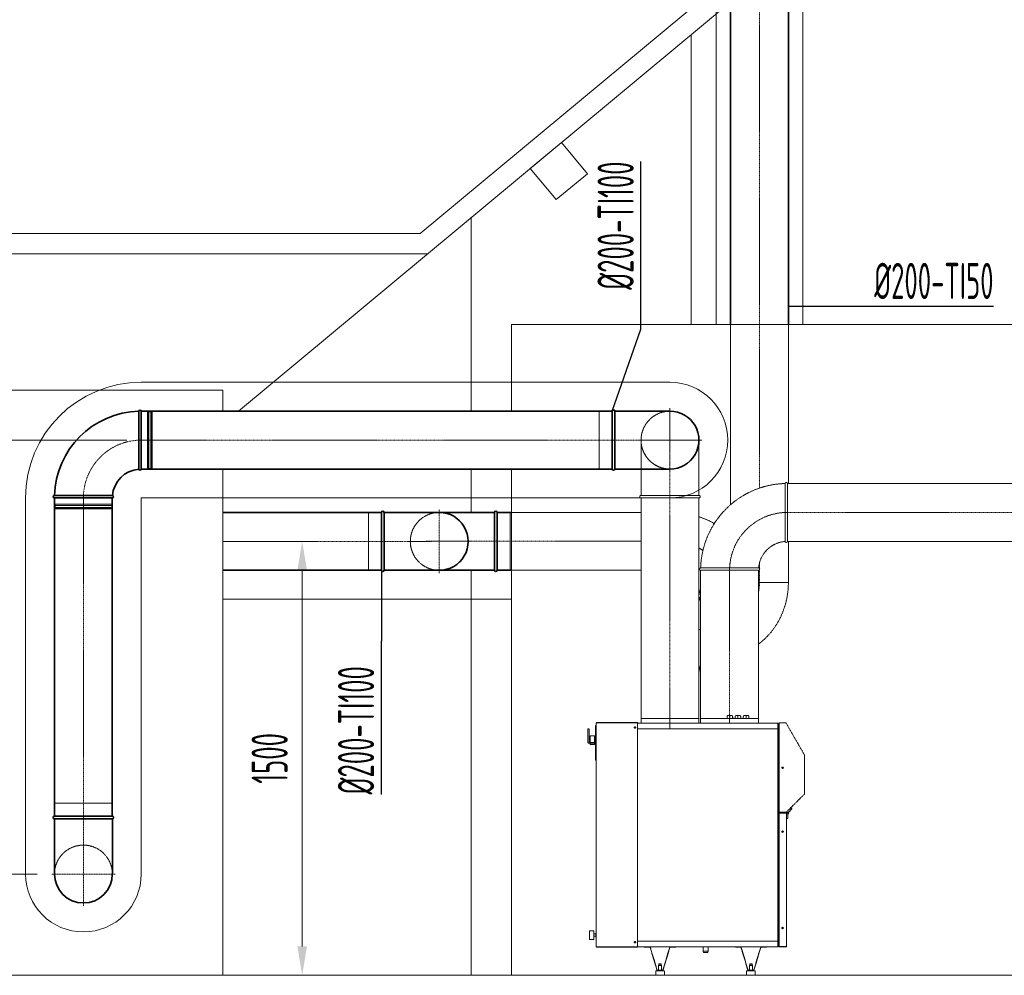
# Model space of a CAD drawing. Header units: millimetres. Extents: x 15940 to 92175, y -24684 to 227664.
# Tile 101 of 132: x 51512 to 54915, y 165606 to 168910. Entities that reach past the tile are written whole.
import ezdxf

# ---------------------------------------------------------------- set-up
doc = ezdxf.new("R2010")
doc.units = ezdxf.units.MM
doc.header["$LTSCALE"] = 0.05
for name, pattern in [('ACAD_ISO02W100', [15, 12, -3]), ('ACAD_ISO10W100', [18, 12, -3, 0, -3]), ('phl_thick', [0])]:
    doc.linetypes.add(name, pattern=pattern)
for name, color, linetype, lineweight in [('VZT_01 SUP (PŘÍVOD) - OBRYS', 5, 'Continuous', 35), ('VZT_02 SUP (PŘÍVOD) - OSA', 5, 'ACAD_ISO10W100', 5), ('VZT_04 SUP (PŘÍVOD) - SKRYTÉ', 5, 'ACAD_ISO02W100', 5), ('VZT_05 ETA (ODVOD) - OBRYS', 6, 'Continuous', 35), ('VZT_06 ETA (ODVOD) - OSA', 6, 'ACAD_ISO10W100', 5), ('VZT_08 ETA (ODVOD) - SKRYTÉ', 6, 'ACAD_ISO02W100', 5), ('VZT_09 ODA (SÁNÍ) - OBRYS', 3, 'Continuous', 35), ('VZT_10 ODA (SÁNÍ) - OSA', 3, 'ACAD_ISO10W100', 5), ('VZT_12 ODA (SÁNÍ) - SKRYTÉ', 3, 'ACAD_ISO02W100', 5), ('VZT_14 EHA (VÝFUK) - OSA', 14, 'ACAD_ISO10W100', 5), ('VZT_16 EHA (VÝFUK) - SKRYTÉ', 14, 'ACAD_ISO02W100', 5), ('VZT_21 ZAŘÍZENÍ - OBRYS', 1, 'Continuous', 30), ('VZT_50 POPIS - OBECNE', 7, 'Continuous', 13), ('VZT_60_KOTY - DIMENZE', 7, 'Continuous', 5), ('VZT_IZOLACE - TEPELNÁ', 6, 'IZOLACE TEPELNA', 5)]:
    doc.layers.add(name, color=color, linetype=linetype, lineweight=lineweight)
for name, color, linetype, lineweight, plot in [('VZT_03 SUP (PŘÍVOD) - NETISK', 8, 'ACAD_ISO02W100', 5, False), ('VZT_07 ETA (ODVOD) - NETISK', 8, 'ACAD_ISO02W100', 5, False), ('VZT_15 EHA (VÝFUK) - NETISK', 8, 'ACAD_ISO02W100', 5, False)]:
    doc.layers.add(name, color=color, linetype=linetype, lineweight=lineweight, plot=plot)
doc.styles.add('EVORA_125', font='isocp.shx', dxfattribs={"width": 0.6, "height": 125})
doc.styles.get("Standard").update_dxf_attribs({"font": 'arial.ttf'})
doc.linetypes.add('IZOLACE TEPELNA', pattern='A,12.7,-1.5,["T",Standard,S=2.54,R=0,X=0,Y=-1.27],-3', length=17.2)

msp = doc.modelspace()

# ---------------------------------------------------------------- linework, layer by layer
at = {"layer": 'VZT_01 SUP (PŘÍVOD) - OBRYS'}
for p, q in [((51924, 167456.4), (51924, 167556.5)), ((51932, 167356.5), (51932, 167556.5)), ((51732.1, 167264.5), (51632, 167264.5)), ((51632, 167256.5), (51832, 167256.5))]:
    msp.add_line(p, q, dxfattribs=at)
for points in [[(53559.7, 167556.5), (51932, 167556.5)], [(53559.6, 167556.6), (53559.7, 167356.6)], [(53568.6, 167556.6), (53568.7, 167356.6)], [(53568.6, 167556.6), (53759.6, 167556.6)], [(53559.7, 167356.5), (51932, 167356.5)], [(53568.7, 167356.6), (53759.7, 167356.5)], [(51632, 166156.4), (51632, 167256.5)], [(51832, 166156.4), (51832, 167256.5)], [(51632.1, 166147.4), (51632, 165956.4)], [(51832.1, 166156.5), (51632.1, 166156.4)], [(51832.1, 166147.5), (51632.1, 166147.4)], [(51832.1, 166147.5), (51832.2, 165956.5)]]:
    msp.add_lwpolyline(points, dxfattribs=at)
for centre, radius, start, end in [((51928, 167556.5), 4, 0, 180), ((53564.1, 167556.6), 4.5, 0.0232, 180.0232), ((51932, 167256.5), 300, 91.5281, 178.4719), ((53759.7, 167456.5), 100, 270.0232, 90.0232), ((51932, 167256.5), 100, 94.5812, 175.4188), ((51928, 167356.5), 4, 184.5812, 0), ((53564.2, 167356.6), 4.5, 180.0232, 0.0232), ((51632, 167260.5), 4, 90, 270), ((51832, 167260.5), 4, 270, 85.4188), ((51632.1, 166151.9), 4.5, 90.0232, 270.0232), ((51832.1, 166152), 4.5, 270.0232, 90.0232), ((51732, 165956.5), 100, 180.0232, 0.0232)]:
    msp.add_arc(centre, radius, start, end, dxfattribs=at)
for points, knots in [([(51924, 167356.2), (51924, 167356.2), (51924, 167358.4), (51924, 167367.3), (51924, 167374.3), (51924, 167392.1), (51924, 167402.8), (51924, 167426.5), (51924, 167439.3), (51924, 167453.7), (51924, 167455.1), (51924, 167456.4)], [315.294186, 315.294186, 315.294186, 315.294186, 351.735982, 351.735982, 390.710875, 390.710875, 429.832624, 429.832624, 468.991563, 468.991563, 473.053633, 473.053633, 473.053633, 473.053633]), ([(51732.1, 167264.5), (51744.7, 167264.5), (51757.2, 167264.5), (51781.1, 167264.5), (51792.2, 167264.5), (51811, 167264.5), (51818.6, 167264.5), (51829.1, 167264.5), (51832, 167264.5), (51832.3, 167264.5), (51832.3, 167264.5), (51832.3, 167264.5)], [157.533456, 157.533456, 157.533456, 157.533456, 195.393508, 195.393508, 234.551342, 234.551342, 273.721472, 273.721472, 312.806301, 312.806301, 315.294186, 315.294186, 315.294186, 315.294186])]:
    msp.add_open_spline(points, degree=3, knots=knots, dxfattribs=at)
at = {"layer": 'VZT_02 SUP (PŘÍVOD) - OSA', "ltscale": 0.3}
for q in [(53759.4, 167566.5), (53649.5, 167456.4), (53869.5, 167456.5)]:
    msp.add_line((53759.5, 167456.5), q, dxfattribs=at)
at = {"layer": 'VZT_02 SUP (PŘÍVOD) - OSA', "ltscale": 5}
msp.add_line((53759.6, 166458.6), (53759.5, 167456.5), dxfattribs=at)
at = {"layer": 'VZT_02 SUP (PŘÍVOD) - OSA', "ltscale": 0.3}
for points in [[(53759.7, 167456.6), (53759.6, 167566.6)], [(53559.7, 167456.6), (53759.7, 167456.6)], [(53759.7, 167456.6), (53869.7, 167456.7)], [(53759.7, 167456.6), (53759.7, 167346.6)], [(51732.1, 166156.5), (51732.2, 165956.5)], [(51732.2, 165956.5), (51622.2, 165956.4)], [(51732.2, 165956.5), (51732.2, 165846.5)], [(51732.2, 165956.5), (51842.2, 165956.5)]]:
    msp.add_lwpolyline(points, dxfattribs=at)
msp.add_lwpolyline([(51932, 167456.5), (51932, 167456.5, 0.414214), (51732, 167256.5), (51732, 167256.5)], format="xyb", dxfattribs=at)
at = {"layer": 'VZT_02 SUP (PŘÍVOD) - OSA', "ltscale": 5}
for points in [[(51932, 167456.5), (53559.7, 167456.5)], [(51732, 167256.5), (51732, 166156.4)]]:
    msp.add_lwpolyline(points, dxfattribs=at)
at = {"layer": 'VZT_03 SUP (PŘÍVOD) - NETISK', "ltscale": 0.4}
for p, q in [((51932, 167555.5), (51954, 167555.5)), ((51954, 167357.5), (51954, 167555.5)), ((51954, 167554.5), (51957.5, 167554.5)), ((51957.5, 167356.5), (51957.5, 167556.5)), ((51957.5, 167556.5), (51958, 167556.5)), ((51958, 167356.5), (51958, 167556.5)), ((51958, 167554.5), (51965, 167554.5)), ((51965, 167356.5), (51965, 167556.5)), ((51965, 167556.5), (51965.5, 167556.5)), ((51965.5, 167356.5), (51965.5, 167556.5)), ((51965.5, 167554.5), (51966, 167554.5)), ((51966, 167357.5), (51966, 167555.5)), ((51966, 167555.5), (51970, 167555.5)), ((51970, 167357.5), (51970, 167555.5)), ((51932, 167357.5), (51954, 167357.5)), ((51954, 167358.5), (51957.5, 167358.5)), ((51957.5, 167356.5), (51958, 167356.5)), ((51958, 167358.5), (51965, 167358.5)), ((51965, 167356.5), (51965.5, 167356.5)), ((51965.5, 167358.5), (51966, 167358.5)), ((51966, 167357.5), (51970, 167357.5)), ((51633, 167234.5), (51633, 167256.5)), ((51831, 167234.5), (51831, 167256.5)), ((51832, 167231), (51632, 167231)), ((51632, 167230.5), (51632, 167231)), ((51832, 167230.5), (51632, 167230.5)), ((51832, 167223.5), (51632, 167223.5)), ((51632, 167223), (51632, 167223.5)), ((51832, 167223), (51632, 167223)), ((51831, 167234.5), (51633, 167234.5)), ((51831, 167222.5), (51633, 167222.5)), ((51633, 167218.5), (51633, 167222.5)), ((51831, 167218.5), (51633, 167218.5)), ((51634, 167231), (51634, 167234.5)), ((51634, 167223.5), (51634, 167230.5)), ((51634, 167222.5), (51634, 167223)), ((51830, 167231), (51830, 167234.5)), ((51830, 167223.5), (51830, 167230.5)), ((51830, 167222.5), (51830, 167223)), ((51831, 167218.5), (51831, 167222.5)), ((51832, 167230.5), (51832, 167231)), ((51832, 167223), (51832, 167223.5))]:
    msp.add_line(p, q, dxfattribs=at)
for points in [[(53559.6, 167556.6), (53514.6, 167556.5), (53514.7, 167356.6), (53559.7, 167356.6)], [(51832.1, 166156.5), (51832.1, 166201.5), (51632.1, 166201.4), (51632.1, 166156.4)]]:
    msp.add_lwpolyline(points, dxfattribs=at)
at = {"layer": 'VZT_04 SUP (PŘÍVOD) - SKRYTÉ', "ltscale": 5}
for p, q in [((53659.6, 167265.4), (53659.5, 167456.4)), ((53859.6, 167265.5), (53859.7, 167456.5)), ((53659.6, 167265.4), (53859.6, 167265.5)), ((53659.6, 167256.4), (53859.6, 167256.5)), ((53659.6, 167256.4), (53659.7, 166478.6)), ((53859.6, 167256.5), (53859.7, 166478.6))]:
    msp.add_line(p, q, dxfattribs=at)
at = {"layer": 'VZT_04 SUP (PŘÍVOD) - SKRYTÉ', "ltscale": 2}
for centre, start, end in [((53759.7, 167456.5), 90.0232, 270.0232), ((53759.7, 167456.5), 180.0333, 0.0333), ((51732, 165956.5), 0.0232, 180.0232)]:
    msp.add_arc(centre, 100, start, end, dxfattribs=at)
at = {"layer": 'VZT_04 SUP (PŘÍVOD) - SKRYTÉ', "ltscale": 5}
for centre, start, end in [((53659.6, 167260.9), 90.0333, 270.0333), ((53859.6, 167261), 270.0333, 90.0333)]:
    msp.add_arc(centre, 4.5, start, end, dxfattribs=at)
at = {"layer": 'VZT_05 ETA (ODVOD) - OBRYS'}
for p, q in [((53153.1, 167206.6), (52962.1, 167206.6)), ((53153.2, 167006.6), (53153.1, 167206.6)), ((53162.1, 167206.6), (53212, 167206.6)), ((53162.2, 167006.7), (53162.1, 167206.6)), ((53153.2, 167006.6), (52962.2, 167006.6)), ((53162.2, 167006.7), (53212, 167006.7))]:
    msp.add_line(p, q, dxfattribs=at)
for points in [[(52762.1, 167206.5), (52214.5, 167206.5)], [(52762.1, 167206.5), (52762.2, 167006.5)], [(52771.1, 167206.5), (52962.1, 167206.6)], [(52771.1, 167206.5), (52771.2, 167006.5)], [(52762.1, 167006.5), (52214.5, 167006.5)], [(52771.2, 167006.5), (52962.2, 167006.6)]]:
    msp.add_lwpolyline(points, dxfattribs=at)
for centre, radius, start, end in [((52766.6, 167206.5), 4.5, 0.0232, 180.0232), ((52962.1, 167106.4), 100, 270.0232, 90.0232), ((53157.6, 167206.6), 4.5, 0.0232, 180.0232), ((52766.7, 167006.5), 4.5, 180.0232, 0.0232), ((53157.7, 167006.7), 4.5, 180.0232, 0.0232)]:
    msp.add_arc(centre, radius, start, end, dxfattribs=at)
at = {"layer": 'VZT_06 ETA (ODVOD) - OSA', "ltscale": 0.3}
for p, q in [((52962.1, 167106.6), (52962.1, 167216.6)), ((52962.1, 167106.6), (52852.1, 167106.5)), ((52962.1, 167106.6), (52962.2, 166996.6)), ((53162.1, 167106.6), (52962.1, 167106.6))]:
    msp.add_line(p, q, dxfattribs=at)
at = {"layer": 'VZT_06 ETA (ODVOD) - OSA', "ltscale": 5}
msp.add_line((53659.6, 167106.7), (53162.1, 167106.6), dxfattribs=at)
at = {"layer": 'VZT_06 ETA (ODVOD) - OSA', "ltscale": 0.3}
for points in [[(52962.1, 167106.6), (52962.1, 167216.6)], [(52762.1, 167106.5), (52962.1, 167106.6)], [(52962.1, 167106.6), (53072.1, 167106.6)], [(52962.1, 167106.6), (52962.2, 166996.6)]]:
    msp.add_lwpolyline(points, dxfattribs=at)
at = {"layer": 'VZT_06 ETA (ODVOD) - OSA', "ltscale": 5}
msp.add_lwpolyline([(52214.5, 167106.5), (52762.1, 167106.5)], dxfattribs=at)
msp.add_arc((53765.7, 166906.7), 200, 57.3376, 62.0016, dxfattribs=at)
at = {"layer": 'VZT_07 ETA (ODVOD) - NETISK', "ltscale": 0.4}
for p, q in [((53207.1, 167206.7), (53162.1, 167206.6)), ((53207.2, 167006.7), (53207.1, 167206.7)), ((53162.2, 167006.7), (53207.2, 167006.7))]:
    msp.add_line(p, q, dxfattribs=at)
msp.add_lwpolyline([(52762.1, 167206.5), (52717.1, 167206.5), (52717.2, 167006.5), (52762.2, 167006.5)], dxfattribs=at)
at = {"layer": 'VZT_08 ETA (ODVOD) - SKRYTÉ', "ltscale": 5}
for p, q in [((53659.6, 167206.7), (53212, 167206.6)), ((53659.7, 167006.7), (53212, 167006.7)), ((53865.7, 166906.7), (53865.7, 166478.6)), ((54065.7, 166906.7), (54065.7, 166478.6))]:
    msp.add_line(p, q, dxfattribs=at)
at = {"layer": 'VZT_08 ETA (ODVOD) - SKRYTÉ', "ltscale": 2}
for centre, start, end in [((52962.1, 167106.4), 90.0232, 270.0232), ((52962.1, 167106.7), 270.0232, 90.0232)]:
    msp.add_arc(centre, 100, start, end, dxfattribs=at)
at = {"layer": 'VZT_08 ETA (ODVOD) - SKRYTÉ', "ltscale": 5}
for centre, radius, start, end in [((53765.7, 166906.7), 300, 60.61, 71.766), ((53765.7, 166906.7), 100, 4.5822, 20.09), ((53865.7, 166910.7), 4, 94.5822, 270.001)]:
    msp.add_arc(centre, radius, start, end, dxfattribs=at)
at = {"layer": 'VZT_09 ODA (SÁNÍ) - OBRYS'}
for p, q in [((54168.9, 167856.5), (54168.9, 169228.7)), ((53968.9, 167856.5), (53968.9, 169062.4))]:
    msp.add_line(p, q, dxfattribs=at)
at = {"layer": 'VZT_10 ODA (SÁNÍ) - OSA', "ltscale": 5}
for p, q in [((54068.9, 169522.7), (54068.9, 167856.5)), ((54068.9, 167856.5), (54068.9, 167290.4)), ((54068.9, 167031.5), (54068.9, 166964.7))]:
    msp.add_line(p, q, dxfattribs=at)
for points, knots in [([(54068.9, 166964.7), (54068.9, 166959), (54068.7, 166953.4), (54067.6, 166942.1), (54066.8, 166936.4), (54065.7, 166930.9)], [1.5707963, 1.5707963, 1.5707963, 1.5707963, 1.6782182, 1.6782182, 1.7863952, 1.7863952, 1.7863952, 1.7863952]), ([(53859.7, 166800.8), (53860.2, 166801), (53860.7, 166801.1), (53862.7, 166801.7), (53864.2, 166802.2), (53865.7, 166802.6)], [6.0105485, 6.0105485, 6.0105485, 6.0105485, 6.02196886, 6.02196886, 6.05623521, 6.05623521, 6.05623521, 6.05623521])]:
    msp.add_open_spline(points, degree=3, knots=knots, dxfattribs=at)
at = {"layer": 'VZT_12 ODA (SÁNÍ) - SKRYTÉ', "ltscale": 5}
for p, q in [((53968.9, 167856.5), (53968.9, 167232.9)), ((54168.9, 167856.5), (54168.9, 167305.5)), ((54168.9, 167106.5), (54168.9, 166964.7))]:
    msp.add_line(p, q, dxfattribs=at)
at = {"layer": 'VZT_12 ODA (SÁNÍ) - SKRYTÉ', "ltscale": 5, "extrusion": (0, 1, -2.22045e-16)}
for p, q in [((54065.7, 166964.7), (54155.5, 166964.7)), ((54155.5, 166964.7), (54168.9, 166964.7)), ((53759.7, 166648.7), (53759.6, 166648.7)), ((53859.7, 166648.7), (53859.7, 166648.7))]:
    msp.add_line(p, q, dxfattribs=at)
at = {"layer": 'VZT_12 ODA (SÁNÍ) - SKRYTÉ', "ltscale": 5}
for points, knots in [([(54168.9, 166964.7), (54168.9, 166939), (54165.4, 166913.4), (54151.5, 166864.1), (54141.1, 166840.3), (54113.7, 166796.7), (54096.7, 166776.9), (54073.2, 166757.2), (54069.5, 166754.3), (54065.7, 166751.5)], [1.5707963, 1.5707963, 1.5707963, 1.5707963, 1.8849556, 1.8849556, 2.1991149, 2.1991149, 2.5132741, 2.5132741, 2.5699057, 2.5699057, 2.5699057, 2.5699057]), ([(53859.7, 166648.7), (53859.7, 166654.1), (53860.3, 166659.5), (53862.4, 166669.8), (53863.9, 166674.7), (53865.7, 166679.1)], [4.712389, 4.712389, 4.712389, 4.712389, 4.940131, 4.940131, 5.1675513, 5.1675513, 5.1675513, 5.1675513])]:
    msp.add_open_spline(points, degree=3, knots=knots, dxfattribs=at)
msp.add_open_spline([(53859.7, 166903.5), (53861.7, 166903.9), (53863.7, 166904.2), (53865.7, 166904.5)], degree=3, dxfattribs=at)
at = {"layer": 'VZT_14 EHA (VÝFUK) - OSA', "ltscale": 5}
for p, q in [((54165.7, 167206.5), (54165.7, 167206.5)), ((54165.7, 167206.5), (55108, 167206.5)), ((53965.7, 167006.5), (53965.7, 166478.6)), ((53965.7, 167006.5), (53965.7, 167006.5))]:
    msp.add_line(p, q, dxfattribs=at)
msp.add_arc((54165.7, 167006.5), 200, 90, 180, dxfattribs=at)
at = {"layer": 'VZT_15 EHA (VÝFUK) - NETISK', "ltscale": 0.4}
for p, q in [((54191.7, 167106.5), (54191.2, 167106.5)), ((54199.2, 167106.5), (54198.7, 167106.5)), ((54065.7, 166981), (54065.7, 166980.5)), ((54065.7, 166973.5), (54065.7, 166973))]:
    msp.add_line(p, q, dxfattribs=at)
at = {"layer": 'VZT_16 EHA (VÝFUK) - SKRYTÉ', "ltscale": 5}
for p, q in [((54157.7, 167206.4), (54157.7, 167306.5)), ((55116.8, 167306.7), (54165.7, 167306.5)), ((54165.7, 167306.5), (54165.7, 167106.5)), ((55116.8, 167106.5), (54165.7, 167106.5)), ((53965.8, 167014.5), (53865.7, 167014.5)), ((54065.7, 167006.5), (53865.7, 167006.5))]:
    msp.add_line(p, q, dxfattribs=at)
for centre, radius, start, end in [((54165.7, 167006.5), 300, 91.5281, 178.4719), ((54161.7, 167306.5), 4, 0, 180), ((54165.7, 167006.5), 100, 94.5812, 175.4188), ((54161.7, 167106.5), 4, 184.5812, 0), ((53865.7, 167010.5), 4, 90, 270), ((54065.7, 167010.5), 4, 270, 85.4188)]:
    msp.add_arc(centre, radius, start, end, dxfattribs=at)
for points, knots in [([(54157.7, 167206.4), (54157.7, 167193.8), (54157.7, 167181.3), (54157.8, 167157.4), (54157.8, 167146.3), (54157.8, 167127.5), (54157.8, 167119.9), (54157.8, 167109.4), (54157.8, 167106.5), (54157.8, 167106.2), (54157.8, 167106.2), (54157.8, 167106.2)], [157.533456, 157.533456, 157.533456, 157.533456, 195.393508, 195.393508, 234.551342, 234.551342, 273.721472, 273.721472, 312.806301, 312.806301, 315.294186, 315.294186, 315.294186, 315.294186]), ([(54066.1, 167014.5), (54066.1, 167014.5), (54063.9, 167014.5), (54054.9, 167014.5), (54048, 167014.5), (54030.2, 167014.5), (54019.5, 167014.5), (53995.7, 167014.5), (53982.9, 167014.5), (53968.5, 167014.5), (53967.2, 167014.5), (53965.8, 167014.5)], [315.294186, 315.294186, 315.294186, 315.294186, 351.735982, 351.735982, 390.710875, 390.710875, 429.832624, 429.832624, 468.991563, 468.991563, 473.053633, 473.053633, 473.053633, 473.053633])]:
    msp.add_open_spline(points, degree=3, knots=knots, dxfattribs=at)
at = {"layer": 'VZT_21 ZAŘÍZENÍ - OBRYS', "linetype": 'ACAD_ISO02W100', "lineweight": 5, "ltscale": 5}
for p, q in [((53966.6, 166504.6), (53961.2, 166504.6)), ((53972.2, 166504.6), (53966.6, 166504.6)), ((53972.3, 166504.6), (53972.2, 166504.6)), ((53994.6, 166504.6), (53989.2, 166504.6)), ((54000.2, 166504.6), (53994.6, 166504.6)), ((54000.3, 166504.6), (54000.2, 166504.6)), ((54022.6, 166504.6), (54017.2, 166504.6)), ((54028.2, 166504.6), (54022.6, 166504.6)), ((54028.3, 166504.6), (54028.2, 166504.6)), ((53502.7, 166469.8), (53504.7, 166469.8)), ((53502.7, 166349.8), (53502.7, 166469.8)), ((53504.7, 165705.5), (53504.7, 166478.1)), ((53647.7, 166479.8), (53506.4, 166479.8)), ((53506.4, 166478.9), (53506.4, 166479.8)), ((53506.4, 166478.9), (53647.7, 166478.9)), ((53647.7, 166478.8), (53506.4, 166478.8)), ((53530.6, 166478.8), (53530.6, 166478.9)), ((53647.7, 166478.9), (53647.7, 166479.8)), ((53647.7, 166478.8), (53647.7, 165704.8)), ((53647.7, 166478.6), (53647.9, 166478.6)), ((53647.9, 166477.7), (53647.7, 166477.7)), ((53647.7, 166475.7), (53647.9, 166475.7)), ((53647.9, 166478.6), (54131.9, 166478.6)), ((53647.9, 166478.6), (53647.9, 166476.9)), ((53647.9, 166458.6), (53647.9, 166476.9)), ((53859.7, 166493.7), (53659.7, 166493.7)), ((53659.7, 166493.7), (53659.7, 166478.6)), ((53859.7, 166493.7), (53859.7, 166478.6)), ((54065.7, 166493.7), (53865.7, 166493.7)), ((53865.7, 166493.7), (53865.7, 166478.6)), ((53957.1, 166493.7), (53957.1, 166500.6)), ((53966.5, 166493.7), (53966.5, 166500.6)), ((53976.1, 166493.7), (53976.1, 166500.6)), ((53976.4, 166493.7), (53976.4, 166500.6)), ((53985.1, 166493.7), (53985.1, 166500.6)), ((53994.5, 166493.7), (53994.5, 166500.6)), ((54004.1, 166493.7), (54004.1, 166500.6)), ((54004.4, 166493.7), (54004.4, 166500.6)), ((54013.1, 166493.7), (54013.1, 166500.6)), ((54022.5, 166493.7), (54022.5, 166500.6)), ((54032.1, 166493.7), (54032.1, 166500.6)), ((54032.4, 166493.7), (54032.4, 166500.6)), ((54065.7, 166493.7), (54065.7, 166478.6)), ((54132.6, 166476.9), (54132.6, 166458.6)), ((54132.6, 166475.7), (54132.7, 166475.7)), ((54132.7, 166476.9), (54132.7, 166458.6)), ((54132.7, 166476.9), (54133.6, 166476.9)), ((54133.6, 166458.6), (54133.6, 166476.9)), ((54135.7, 166475), (54133.6, 166475)), ((54135.7, 166172), (54135.7, 166476.6)), ((54136.4, 166477.4), (54137.2, 166477.4)), ((54136.4, 166170.4), (54136.4, 166477.4)), ((54137.3, 166478.1), (54137.2, 166478.1)), ((54137.2, 166477.4), (54137.2, 166478.1)), ((54137.2, 166477.4), (54137.3, 166477.4)), ((54137.3, 166477.3), (54137.2, 166477.3)), ((54160.6, 166479), (54137.3, 166479)), ((54137.3, 166478.1), (54137.3, 166479)), ((54137.3, 166170), (54137.3, 166478)), ((54224.7, 166368), (54160.6, 166479)), ((53476.2, 166411.6), (53476.2, 166458.8)), ((53476.2, 166458.8), (53480.7, 166458.8)), ((53480.7, 166411.6), (53480.7, 166458.8)), ((53483.7, 166410.8), (53483.7, 166434.3)), ((53484.2, 166434.8), (53498.2, 166434.8)), ((53498.7, 166434.3), (53498.7, 166410.8)), ((54132.6, 166458.6), (53647.9, 166458.6)), ((54132.7, 166458.6), (54132.7, 165725)), ((54132.7, 166458.6), (54133.6, 166458.6)), ((53479, 166408.8), (53498.4, 166408.8)), ((53498.4, 166410.8), (53481.5, 166410.8)), ((53483.7, 166405.3), (53483.7, 166408.8)), ((53484.2, 166404.8), (53498.2, 166404.8)), ((53498.7, 166423.8), (53501.2, 166423.8)), ((53498.7, 166415.8), (53499.2, 166415.8)), ((53498.7, 166408.8), (53498.7, 166405.3)), ((53499.2, 166419.8), (53499.2, 166411.6)), ((53499.2, 166419.8), (53501.2, 166419.8)), ((53501.2, 166419.8), (53501.2, 166427.3)), ((53502.7, 166427.3), (53501.2, 166427.3)), ((53501.2, 166411.6), (53501.2, 166419.8)), ((53502.7, 166412.3), (53501.2, 166412.3)), ((54224.7, 166233.1), (54224.7, 166368)), ((53502.7, 166349.8), (53504.7, 166349.8)), ((54162.3, 166170.7), (54224.7, 166233.1)), ((54136.1, 166171), (54132.7, 166171)), ((54135.7, 166169), (54132.7, 166169)), ((54132.7, 166168), (54135.7, 166168)), ((54137.3, 166168), (54132.7, 166168)), ((54135.7, 166172), (54135.7, 166169)), ((54135.7, 166165.3), (54135.7, 166168)), ((54135.7, 165707.7), (54135.7, 166165.3)), ((54136.4, 166170.4), (54137.3, 166170.4)), ((54137.2, 166166.1), (54136.4, 166166.1)), ((54136.4, 166166.1), (54136.4, 165706.1)), ((54137.3, 166171.3), (54137.2, 166171.3)), ((54137.2, 166171.2), (54137.3, 166171.2)), ((54137.2, 166171.2), (54137.2, 166170.5)), ((54137.3, 166170.5), (54137.2, 166170.5)), ((54137.3, 166166.8), (54137.2, 166166.8)), ((54137.2, 166166.1), (54137.2, 166166.8)), ((54137.2, 166166.1), (54137.3, 166166.1)), ((54137.3, 166166), (54137.2, 166166)), ((54137.3, 166170), (54160.6, 166170)), ((54137.3, 166169.9), (54137.3, 166169)), ((54137.3, 166169.9), (54160.6, 166169.9)), ((54137.3, 166169), (54160.6, 166169)), ((54160.6, 166168), (54137.3, 166168)), ((54137.3, 166167.1), (54137.3, 166168)), ((54137.3, 166167.1), (54160.6, 166167.1)), ((54137.3, 166167), (54160.6, 166167)), ((54137.3, 165706), (54137.3, 166167)), ((54141.7, 166169.9), (54141.7, 166170)), ((54141.7, 166168), (54141.7, 166169)), ((54160.6, 166169), (54160.6, 166169.9)), ((54160.6, 166167.1), (54160.6, 166168)), ((54162.3, 166168.5), (54162.3, 166170.7)), ((54162.3, 166166.3), (54162.3, 166168.5)), ((54162.3, 166166.3), (54162.3, 165706.7)), ((54162.3, 166164.5), (54167.3, 166164.5)), ((54167.3, 166150.7), (54167.3, 166164.5)), ((54169.2, 166171.3), (54169.9, 166170.6)), ((54169.9, 166170.6), (54179.6, 166180.4)), ((54180.8, 166181.6), (54177, 166185.4)), ((54180.3, 166181.1), (54179.6, 166180.4)), ((54180.3, 166181.1), (54180.8, 166181.6)), ((54167.3, 166149), (54162.3, 166149)), ((54167.3, 166150.7), (54167.3, 166149.7)), ((54167.3, 166149), (54167.3, 166149.7)), ((53481.2, 165731), (53481.2, 165760)), ((53481.7, 165760.5), (53495.7, 165760.5)), ((53496.2, 165760), (53496.2, 165731)), ((53503.2, 165738), (53503.2, 165753)), ((53504.7, 165753), (53503.2, 165753)), ((53481.7, 165730.5), (53495.7, 165730.5)), ((53496.2, 165749.5), (53503.2, 165749.5)), ((53496.2, 165741.5), (53503.2, 165741.5)), ((53504.7, 165738), (53503.2, 165738)), ((53647.9, 165706.7), (53647.9, 165725)), ((53647.9, 165725), (54132.6, 165725)), ((54132.6, 165725), (54132.6, 165706.7)), ((54133.6, 165725), (54132.7, 165725)), ((54132.7, 165725), (54132.7, 165706.7)), ((54133.6, 165706.7), (54133.6, 165725)), ((53505.9, 165704.9), (53506.1, 165704.9)), ((53647.7, 165704.8), (53506.4, 165704.8)), ((53506.4, 165704.7), (53647.7, 165704.7)), ((53506.4, 165704.7), (53506.4, 165703.8)), ((53647.7, 165703.8), (53506.4, 165703.8)), ((53647.9, 165707.9), (53647.7, 165707.9)), ((53647.7, 165705.9), (53647.9, 165705.9)), ((53647.9, 165705), (53647.7, 165705)), ((53647.7, 165704.7), (53647.7, 165703.8)), ((53647.9, 165706.7), (53647.9, 165705)), ((54131.9, 165705), (53647.9, 165705)), ((53670.9, 165704.1), (53670.9, 165705)), ((53690, 165704.1), (53670.9, 165704.1)), ((53714.7, 165623.8), (53690.7, 165703.7)), ((53715.5, 165624.3), (53691.4, 165704.1)), ((53758.9, 165704.1), (53734.9, 165624.3)), ((53735.7, 165623.8), (53759.7, 165703.7)), ((53779.4, 165704.1), (53760.4, 165704.1)), ((53779.4, 165704.1), (53779.4, 165705)), ((53874.1, 165689.8), (53874.1, 165705)), ((53891.3, 165689.8), (53874.1, 165689.8)), ((53875, 165685.4), (53874.1, 165689.8)), ((53890.5, 165685.4), (53891.3, 165689.8)), ((53891.3, 165689.8), (53891.3, 165705)), ((53985.2, 165704.1), (53985.2, 165705)), ((54004.2, 165704.1), (53985.2, 165704.1)), ((54028.9, 165623.8), (54004.9, 165703.7)), ((54029.7, 165624.3), (54005.7, 165704.1)), ((54073.2, 165704.1), (54049.1, 165624.3)), ((54049.9, 165623.8), (54073.9, 165703.7)), ((54093.6, 165704.1), (54074.6, 165704.1)), ((54093.6, 165704.1), (54093.6, 165705)), ((54132.6, 165707.9), (54132.7, 165707.9)), ((54132.7, 165706.7), (54133.6, 165706.7)), ((54133.6, 165709), (54135.7, 165709)), ((54137.3, 165706.1), (54136.4, 165706.1)), ((54137.3, 165707), (54137.2, 165707)), ((54137.2, 165706.9), (54137.3, 165706.9)), ((54137.2, 165706.9), (54137.2, 165706.2)), ((54137.3, 165706.2), (54137.2, 165706.2)), ((54137.3, 165706), (54160.6, 165706)), ((54137.3, 165705.9), (54137.3, 165705)), ((54137.3, 165705.9), (54160.6, 165705.9)), ((54137.3, 165705), (54160.6, 165705)), ((54160.6, 165705), (54160.6, 165705.9)), ((54161.2, 165706.1), (54161, 165706.1)), ((53889.7, 165684.8), (53875.8, 165684.8)), ((53710.2, 165607), (53710.2, 165621)), ((53710.7, 165621.5), (53739.7, 165621.5)), ((53734.2, 165623.9), (53716.2, 165623.9)), ((53716.2, 165623), (53734.2, 165623)), ((53717.7, 165623), (53717.7, 165621.5)), ((53720.5, 165641), (53719.7, 165640.2)), ((53730.6, 165640.2), (53719.7, 165640.2)), ((53719.7, 165623.9), (53719.7, 165640.2)), ((53720.5, 165641), (53729.8, 165641)), ((53721.7, 165646.5), (53721.2, 165646)), ((53729.2, 165646), (53721.2, 165646)), ((53721.2, 165641), (53721.2, 165646)), ((53721.7, 165646.5), (53728.7, 165646.5)), ((53728.7, 165646.5), (53729.2, 165646)), ((53729.2, 165641), (53729.2, 165646)), ((53729.8, 165641), (53730.6, 165640.2)), ((53730.6, 165623.9), (53730.6, 165640.2)), ((53732.7, 165623), (53732.7, 165621.5)), ((53740.2, 165607), (53740.2, 165621)), ((54024.4, 165607), (54024.4, 165621)), ((54024.9, 165621.5), (54053.9, 165621.5)), ((54048.4, 165623.9), (54030.4, 165623.9)), ((54030.4, 165623), (54048.4, 165623)), ((54031.9, 165623), (54031.9, 165621.5)), ((54034.8, 165641), (54034, 165640.2)), ((54044.9, 165640.2), (54034, 165640.2)), ((54034, 165623.9), (54034, 165640.2)), ((54034.8, 165641), (54044.1, 165641)), ((54035.9, 165646.5), (54035.4, 165646)), ((54043.4, 165646), (54035.4, 165646)), ((54035.4, 165641), (54035.4, 165646)), ((54035.9, 165646.5), (54042.9, 165646.5)), ((54042.9, 165646.5), (54043.4, 165646)), ((54043.4, 165641), (54043.4, 165646)), ((54044.1, 165641), (54044.9, 165640.2)), ((54044.9, 165623.9), (54044.9, 165640.2)), ((54046.9, 165623), (54046.9, 165621.5)), ((54054.4, 165607), (54054.4, 165621)), ((53739.7, 165606.5), (53710.7, 165606.5)), ((54053.9, 165606.5), (54024.9, 165606.5))]:
    msp.add_line(p, q, dxfattribs=at)
for centre, radius in [((53638.7, 166462.8), 2.5), ((53638.7, 166462.8), 2.15), ((54149, 166324), 2.5), ((54149, 166324), 2.15), ((54166.3, 166168.5), 1.5), ((54149, 166103), 2.5), ((54149, 166103), 2.15), ((54149, 165770), 2.5), ((54149, 165770), 2.15), ((53638.7, 165720.8), 2.5), ((53638.7, 165720.8), 2.15)]:
    msp.add_circle(centre, radius, dxfattribs=at)
for centre, radius, start, end in [((53484.2, 166434.3), 0.5, 90, 180), ((53498.2, 166434.3), 0.5, 0, 90), ((53479, 166411.6), 2.8, 180, 270), ((53481.5, 166411.6), 0.8, 180, 270), ((53484.2, 166405.3), 0.5, 180, 270), ((53498.2, 166405.3), 0.5, 270, 0), ((53498.4, 166411.6), 2.8, 270, 0), ((53498.4, 166411.6), 0.8, 270, 0), ((54166.3, 166168.5), 4, 135, 45), ((53481.7, 165760), 0.5, 90, 180), ((53495.7, 165760), 0.5, 0, 90), ((53481.7, 165731), 0.5, 180, 270), ((53495.7, 165731), 0.5, 270, 0), ((53690, 165703.3), 1.7, 30, 90), ((53690, 165703.3), 0.8, 30, 90), ((53760.4, 165703.3), 1.7, 90, 150), ((53760.4, 165703.3), 0.8, 90, 150), ((53875.8, 165685.6), 0.8, 191.3099, 270), ((53889.7, 165685.6), 0.8, 270, 348.6901), ((54004.2, 165703.3), 1.7, 30, 90), ((54004.2, 165703.3), 0.8, 30, 90), ((54074.6, 165703.3), 1.7, 90, 150), ((54074.6, 165703.3), 0.8, 90, 150), ((53710.7, 165621), 0.5, 90, 180), ((53716.2, 165624.7), 1.7, 210, 270), ((53716.2, 165624.7), 0.8, 210, 270), ((53734.2, 165624.7), 0.8, 270, 330), ((53734.2, 165624.7), 1.7, 270, 330), ((53739.7, 165621), 0.5, 0, 90), ((54024.9, 165621), 0.5, 90, 180), ((54030.4, 165624.7), 1.7, 210, 270), ((54030.4, 165624.7), 0.8, 210, 270), ((54048.4, 165624.7), 0.8, 270, 330), ((54048.4, 165624.7), 1.7, 270, 330), ((54053.9, 165621), 0.5, 0, 90), ((53710.7, 165607), 0.5, 180, 270), ((53739.7, 165607), 0.5, 270, 0), ((54024.9, 165607), 0.5, 180, 270), ((54053.9, 165607), 0.5, 270, 0)]:
    msp.add_arc(centre, radius, start, end, dxfattribs=at)
for centre, major_axis, ratio, start_param, end_param in [((53961.2, 166500.6), (4.04, 0), 0.989506, 1.570796, 3.141593), ((53966.6, 166500.6), (0, 4), 0.021558, 0, 1.570796), ((53972.2, 166500.6), (0, 4), 0.989046, 4.712389, 6.283185), ((53972.3, 166500.6), (-4.04, 0), 0.989506, 3.141593, 4.712389), ((53989.2, 166500.6), (4.04, 0), 0.989506, 1.570796, 3.141593), ((53994.6, 166500.6), (0, 4), 0.021558, 0, 1.570796), ((54000.2, 166500.6), (0, 4), 0.989046, 4.712389, 6.283185), ((54000.3, 166500.6), (-4.04, 0), 0.989506, 3.141593, 4.712389), ((54017.2, 166500.6), (4.04, 0), 0.989506, 1.570796, 3.141593), ((54022.6, 166500.6), (0, 4), 0.021558, 0, 1.570796), ((54028.2, 166500.6), (0, 4), 0.989046, 4.712389, 6.283185), ((54028.3, 166500.6), (-4.04, 0), 0.989506, 3.141593, 4.712389)]:
    msp.add_ellipse(centre, major_axis=major_axis, ratio=ratio, start_param=start_param, end_param=end_param, dxfattribs=at)
for points, knots in [([(53506.4, 166479.8), (53505.8, 166479.8), (53505.1, 166479.3), (53504.9, 166478.7), (53504.8, 166478.5), (53504.7, 166478.3), (53504.7, 166478.1)], [-1, -1, -1, -1, -0.246936, -0.246936, -0.246936, 0, 0, 0, 0]), ([(53505.9, 166478.6), (53505.4, 166478.5), (53505.1, 166478.4), (53504.9, 166478.3), (53504.8, 166478.2), (53504.7, 166478.1), (53504.7, 166478.1)], [-0.7752376, -0.7752376, -0.7752376, -0.7752376, -0.2469362, -0.2469362, -0.2469362, 0, 0, 0, 0]), ([(53505.9, 166478.6), (53506, 166478.8), (53506.2, 166478.8), (53506.3, 166478.9), (53506.4, 166478.9), (53506.4, 166478.9), (53506.4, 166478.9)], [0.4745945, 0.4745945, 0.4745945, 0.4745945, 0.9092253, 0.9092253, 0.9092253, 1, 1, 1, 1]), ([(54133.6, 166476.9), (54133.6, 166477.6), (54133.2, 166478.2), (54132.6, 166478.5), (54132.4, 166478.5), (54132.2, 166478.6), (54131.9, 166478.6)], [-1, -1, -1, -1, -0.246936, -0.246936, -0.246936, 0, 0, 0, 0]), ([(54132.5, 166477.5), (54132.4, 166477.9), (54132.2, 166478.3), (54132.1, 166478.5), (54132.1, 166478.5), (54132, 166478.6), (54131.9, 166478.6)], [-0.7752376, -0.7752376, -0.7752376, -0.7752376, -0.2469362, -0.2469362, -0.2469362, 0, 0, 0, 0]), ([(54132.5, 166477.5), (54132.6, 166477.3), (54132.7, 166477.2), (54132.7, 166477), (54132.7, 166477), (54132.7, 166476.9), (54132.7, 166476.9)], [0.4745945, 0.4745945, 0.4745945, 0.4745945, 0.9092253, 0.9092253, 0.9092253, 1, 1, 1, 1]), ([(54137.2, 166478.1), (54136.6, 166478.1), (54136.1, 166477.7), (54135.8, 166477.1), (54135.8, 166476.9), (54135.7, 166476.8), (54135.7, 166476.6)], [-1, -1, -1, -1, -0.223, -0.223, -0.223, 0, 0, 0, 0]), ([(54136.4, 166477), (54136.2, 166476.9), (54136, 166476.8), (54135.8, 166476.7), (54135.8, 166476.7), (54135.7, 166476.6), (54135.7, 166476.6)], [-0.6418783, -0.6418783, -0.6418783, -0.6418783, -0.2229997, -0.2229997, -0.2229997, 0, 0, 0, 0]), ([(54136.5, 166170.7), (54136.2, 166170.9), (54136, 166171.2), (54135.8, 166171.5), (54135.8, 166171.6), (54135.7, 166171.8), (54135.7, 166172)], [-0.6418783, -0.6418783, -0.6418783, -0.6418783, -0.2229997, -0.2229997, -0.2229997, 0, 0, 0, 0]), ([(54136.4, 166171.5), (54136.2, 166171.6), (54136, 166171.7), (54135.8, 166171.8), (54135.8, 166171.9), (54135.7, 166171.9), (54135.7, 166172)], [-0.6418783, -0.6418783, -0.6418783, -0.6418783, -0.2229997, -0.2229997, -0.2229997, 0, 0, 0, 0]), ([(54137.2, 166166.8), (54136.6, 166166.8), (54136.1, 166166.4), (54135.8, 166165.8), (54135.8, 166165.6), (54135.7, 166165.5), (54135.7, 166165.3)], [-1, -1, -1, -1, -0.223, -0.223, -0.223, 0, 0, 0, 0]), ([(54136.4, 166165.7), (54136.2, 166165.6), (54136, 166165.5), (54135.8, 166165.4), (54135.8, 166165.4), (54135.7, 166165.3), (54135.7, 166165.3)], [-0.6418783, -0.6418783, -0.6418783, -0.6418783, -0.2229997, -0.2229997, -0.2229997, 0, 0, 0, 0]), ([(54160.6, 166169), (54161.3, 166169), (54162, 166169.4), (54162.2, 166170), (54162.3, 166170.2), (54162.3, 166170.5), (54162.3, 166170.7)], [-1, -1, -1, -1, -0.246936, -0.246936, -0.246936, 0, 0, 0, 0]), ([(54161.2, 166170.1), (54161.1, 166170), (54160.9, 166169.9), (54160.8, 166169.9), (54160.7, 166169.9), (54160.7, 166169.9), (54160.6, 166169.9)], [0.4745945, 0.4745945, 0.4745945, 0.4745945, 0.9092253, 0.9092253, 0.9092253, 1, 1, 1, 1]), ([(54160.6, 166168), (54161.3, 166168), (54162, 166167.5), (54162.2, 166166.9), (54162.3, 166166.7), (54162.3, 166166.5), (54162.3, 166166.3)], [-1, -1, -1, -1, -0.246936, -0.246936, -0.246936, 0, 0, 0, 0]), ([(54161.2, 166166.8), (54161.1, 166167), (54160.9, 166167), (54160.8, 166167.1), (54160.7, 166167.1), (54160.7, 166167.1), (54160.6, 166167.1)], [0.4745945, 0.4745945, 0.4745945, 0.4745945, 0.9092253, 0.9092253, 0.9092253, 1, 1, 1, 1]), ([(54161.2, 166170.1), (54161.7, 166170.3), (54162, 166170.4), (54162.2, 166170.5), (54162.3, 166170.6), (54162.3, 166170.6), (54162.3, 166170.7)], [-0.7752376, -0.7752376, -0.7752376, -0.7752376, -0.2469362, -0.2469362, -0.2469362, 0, 0, 0, 0]), ([(54161.2, 166166.8), (54161.7, 166166.7), (54162, 166166.6), (54162.2, 166166.5), (54162.3, 166166.4), (54162.3, 166166.3), (54162.3, 166166.3)], [-0.7752376, -0.7752376, -0.7752376, -0.7752376, -0.2469362, -0.2469362, -0.2469362, 0, 0, 0, 0]), ([(53506.4, 165703.8), (53505.8, 165703.8), (53505.1, 165704.2), (53504.9, 165704.8), (53504.8, 165705), (53504.7, 165705.3), (53504.7, 165705.5)], [-1, -1, -1, -1, -0.2469362, -0.2469362, -0.2469362, 0, 0, 0, 0]), ([(53505.9, 165704.9), (53505.4, 165705.1), (53505.1, 165705.2), (53504.9, 165705.3), (53504.8, 165705.4), (53504.7, 165705.4), (53504.7, 165705.5)], [-0.7752376, -0.7752376, -0.7752376, -0.7752376, -0.2469362, -0.2469362, -0.2469362, 0, 0, 0, 0]), ([(53505.9, 165704.9), (53506, 165704.8), (53506.2, 165704.7), (53506.3, 165704.7), (53506.4, 165704.7), (53506.4, 165704.7), (53506.4, 165704.7)], [0.4745945, 0.4745945, 0.4745945, 0.4745945, 0.9092253, 0.9092253, 0.9092253, 1, 1, 1, 1]), ([(54133.6, 165706.7), (54133.6, 165706), (54133.2, 165705.4), (54132.6, 165705.1), (54132.4, 165705), (54132.2, 165705), (54131.9, 165705)], [-1, -1, -1, -1, -0.246936, -0.246936, -0.246936, 0, 0, 0, 0]), ([(54132.5, 165706.1), (54132.4, 165705.7), (54132.2, 165705.3), (54132.1, 165705.1), (54132.1, 165705), (54132, 165705), (54131.9, 165705)], [-0.7752376, -0.7752376, -0.7752376, -0.7752376, -0.2469362, -0.2469362, -0.2469362, 0, 0, 0, 0]), ([(54132.5, 165706.1), (54132.6, 165706.2), (54132.7, 165706.4), (54132.7, 165706.6), (54132.7, 165706.6), (54132.7, 165706.6), (54132.7, 165706.7)], [0.4745945, 0.4745945, 0.4745945, 0.4745945, 0.9092253, 0.9092253, 0.9092253, 1, 1, 1, 1]), ([(54136.5, 165706.4), (54136.2, 165706.6), (54136, 165706.9), (54135.8, 165707.2), (54135.8, 165707.3), (54135.7, 165707.5), (54135.7, 165707.7)], [-0.6418783, -0.6418783, -0.6418783, -0.6418783, -0.2229997, -0.2229997, -0.2229997, 0, 0, 0, 0]), ([(54136.4, 165707.2), (54136.2, 165707.3), (54136, 165707.4), (54135.8, 165707.5), (54135.8, 165707.6), (54135.7, 165707.6), (54135.7, 165707.7)], [-0.6418783, -0.6418783, -0.6418783, -0.6418783, -0.2229997, -0.2229997, -0.2229997, 0, 0, 0, 0]), ([(54160.6, 165705), (54161.3, 165705), (54162, 165705.4), (54162.2, 165706), (54162.3, 165706.2), (54162.3, 165706.5), (54162.3, 165706.7)], [-1, -1, -1, -1, -0.246936, -0.246936, -0.246936, 0, 0, 0, 0]), ([(54161.2, 165706.1), (54161.1, 165706), (54160.9, 165705.9), (54160.8, 165705.9), (54160.7, 165705.9), (54160.7, 165705.9), (54160.6, 165705.9)], [0.4745945, 0.4745945, 0.4745945, 0.4745945, 0.9092253, 0.9092253, 0.9092253, 1, 1, 1, 1]), ([(54161.2, 165706.1), (54161.7, 165706.3), (54162, 165706.4), (54162.2, 165706.5), (54162.3, 165706.6), (54162.3, 165706.6), (54162.3, 165706.7)], [-0.7752376, -0.7752376, -0.7752376, -0.7752376, -0.2469362, -0.2469362, -0.2469362, 0, 0, 0, 0])]:
    msp.add_open_spline(points, degree=3, knots=knots, dxfattribs=at)
for points in [[(53506.4, 166478.8), (53506.2, 166478.7), (53506, 166478.7), (53505.9, 166478.6)], [(54132.6, 166476.9), (54132.6, 166477.1), (54132.5, 166477.3), (54132.5, 166477.5)], [(54132.7, 166475.7), (54132.7, 166475.6), (54132.7, 166475.4), (54132.6, 166475.3)], [(54137.2, 166477.3), (54137.1, 166477.2), (54136.9, 166477.2), (54136.7, 166477.1)], [(54137.2, 166477.4), (54137.2, 166477.4), (54137.2, 166477.4), (54137.2, 166477.4)], [(54137.2, 166171.3), (54137.1, 166171.3), (54136.9, 166171.4), (54136.7, 166171.4)], [(54137.2, 166166), (54137.1, 166165.9), (54136.9, 166165.9), (54136.7, 166165.8)], [(54137.2, 166170.5), (54137.2, 166170.5), (54137.1, 166170.5), (54137.1, 166170.5)], [(54137.2, 166171.2), (54137.2, 166171.2), (54137.2, 166171.2), (54137.2, 166171.2)], [(54137.2, 166166.1), (54137.2, 166166.1), (54137.2, 166166.1), (54137.2, 166166.1)], [(54160.6, 166170), (54160.8, 166170), (54161, 166170.1), (54161.2, 166170.1)], [(54160.6, 166167), (54160.8, 166166.9), (54161, 166166.9), (54161.2, 166166.8)], [(53506.4, 165704.8), (53506.2, 165704.8), (53506, 165704.9), (53505.9, 165704.9)], [(54132.6, 165706.7), (54132.6, 165706.5), (54132.5, 165706.3), (54132.5, 165706.1)], [(54132.7, 165707.9), (54132.7, 165708), (54132.7, 165708.1), (54132.6, 165708.3)], [(54137.2, 165707), (54137.1, 165707), (54136.9, 165707.1), (54136.7, 165707.1)], [(54137.2, 165706.2), (54137.2, 165706.2), (54137.1, 165706.2), (54137.1, 165706.2)], [(54137.2, 165706.9), (54137.2, 165706.9), (54137.2, 165706.9), (54137.2, 165706.9)], [(54160.6, 165706), (54160.8, 165706), (54161, 165706.1), (54161.2, 165706.1)]]:
    msp.add_open_spline(points, degree=3, dxfattribs=at)
at = {"layer": 'VZT_50 POPIS - OBECNE', "color": 8, "linetype": 'phl_thick'}
for p, q in [((55191, 170078.6), (52895.8, 168170.1)), ((52267.8, 167556.5), (55191.4, 169987.5)), ((53832.6, 168857.7), (53832.6, 167856.5)), ((53384.5, 168485.1), (53276.9, 168395.6)), ((53474, 168377.4), (53384.5, 168485.1)), ((53276.9, 168395.6), (53366.4, 168287.9)), ((53366.4, 168287.9), (53474, 168377.4)), ((53072.6, 168225.7), (53072.6, 167556.5)), ((52895.8, 168170.1), (49528.9, 168170.1)), ((52921.2, 168099.8), (49528.9, 168099.8)), ((53212, 167556.5), (53212, 167856.5)), ((53212, 167856.5), (55612, 167856.5)), ((51249.5, 167629.5), (52214.5, 167629.5)), ((52214.5, 167629.5), (52214.5, 167556.5)), ((52214.5, 167356.5), (52214.5, 165606.5)), ((53072.6, 167356.5), (53072.6, 167206.6)), ((53212, 165606.5), (53212, 167356.5)), ((53072.6, 167006.6), (53072.6, 165606.5)), ((49528.9, 165606.5), (59474.6, 165606.5))]:
    msp.add_line(p, q, dxfattribs=at)
at = {"layer": 'VZT_50 POPIS - OBECNE', "linetype": 'phl_thick'}
for p, q in [((51882, 167456.5), (51126.6, 167456.5)), ((52488.3, 167006.4), (52488.3, 165706.5)), ((53865.7, 167006.5), (53865.7, 166478.6)), ((54065.7, 167006.5), (54065.7, 166478.6)), ((51572.2, 165956.4), (51424.9, 165956.4))]:
    msp.add_line(p, q, dxfattribs=at)
for points in [[(52471.7, 167006.4), (52505, 167006.4), (52488.3, 167106.4)], [(52471.7, 165706.5), (52505, 165706.5), (52488.3, 165606.5)]]:
    msp.add_solid(points, dxfattribs=at)
at = {"layer": 'VZT_60_KOTY - DIMENZE', "linetype": 'ByBlock', "lineweight": -2}
for p, q in [((54335.6, 167919.1), (54385.6, 167919.1)), ((53659.4, 167839.5), (53659.4, 167889.5)), ((52762.1, 166811.7), (52762.1, 166761.7))]:
    msp.add_line(p, q, dxfattribs=at)
for points in [[(53659.4, 167889.5), (53659.4, 168419.6)], [(54168.9, 167919.1), (54335.6, 167919.1)], [(54385.6, 167919.1), (54878.2, 167919.1)], [(53559.6, 167556.6), (53659.4, 167839.5)], [(52762.2, 167006.5), (52762.1, 166811.7)], [(52762, 166231.7), (52762.1, 166761.7)]]:
    msp.add_lwpolyline(points, dxfattribs=at)
at = {"layer": 'VZT_IZOLACE - TEPELNÁ', "ltscale": 10}
for p, q in [((53918.9, 167856.5), (53918.9, 169270.3)), ((54218.9, 167856.5), (54218.9, 169270.3)), ((51932, 167656.5), (52745.8, 167656.5)), ((52745.8, 167656.5), (53759.4, 167656.5)), ((51532, 165956.4), (51532, 167256.5)), ((53759.8, 167256.5), (51932, 167256.5)), ((51932, 167256.5), (51932, 165956.5)), ((52214.5, 166906.5), (53212, 166906.5))]:
    msp.add_line(p, q, dxfattribs=at)
for centre, radius, start, end in [((51932, 167256.5), 400, 90, 180), ((53759.4, 167456.5), 200, 270.1145, 90), ((51732, 165956.5), 200, 180.0465, 360)]:
    msp.add_arc(centre, radius, start, end, dxfattribs=at)

# ---------------------------------------------------------------- texts
at = {"layer": 'VZT_50 POPIS - OBECNE', "linetype": 'phl_thick', "insert": (52375.8, 166356.4), "char_height": 125, "attachment_point": 5, "rotation": 90, "style": 'EVORA_125'}
msp.add_mtext('\\A1;1500', dxfattribs=at)
at = {"layer": 'VZT_60_KOTY - DIMENZE', "linetype": 'phl_thick', "char_height": 125, "style": 'EVORA_125'}
for insert, attachment_point, rotation in [((53509.4, 168419.6), 3, 90), ((52612, 166231.7), 1, 89.9859)]:
    msp.add_mtext('%%C200-TI100', dxfattribs=dict(at, insert=insert, attachment_point=attachment_point, rotation=rotation))
at = {"layer": 'VZT_60_KOTY - DIMENZE', "linetype": 'phl_thick', "insert": (54878.2, 168069.1), "char_height": 125, "attachment_point": 3, "style": 'EVORA_125'}
msp.add_mtext('%%C200-TI50', dxfattribs=at)

doc.saveas('drawing.dxf')
